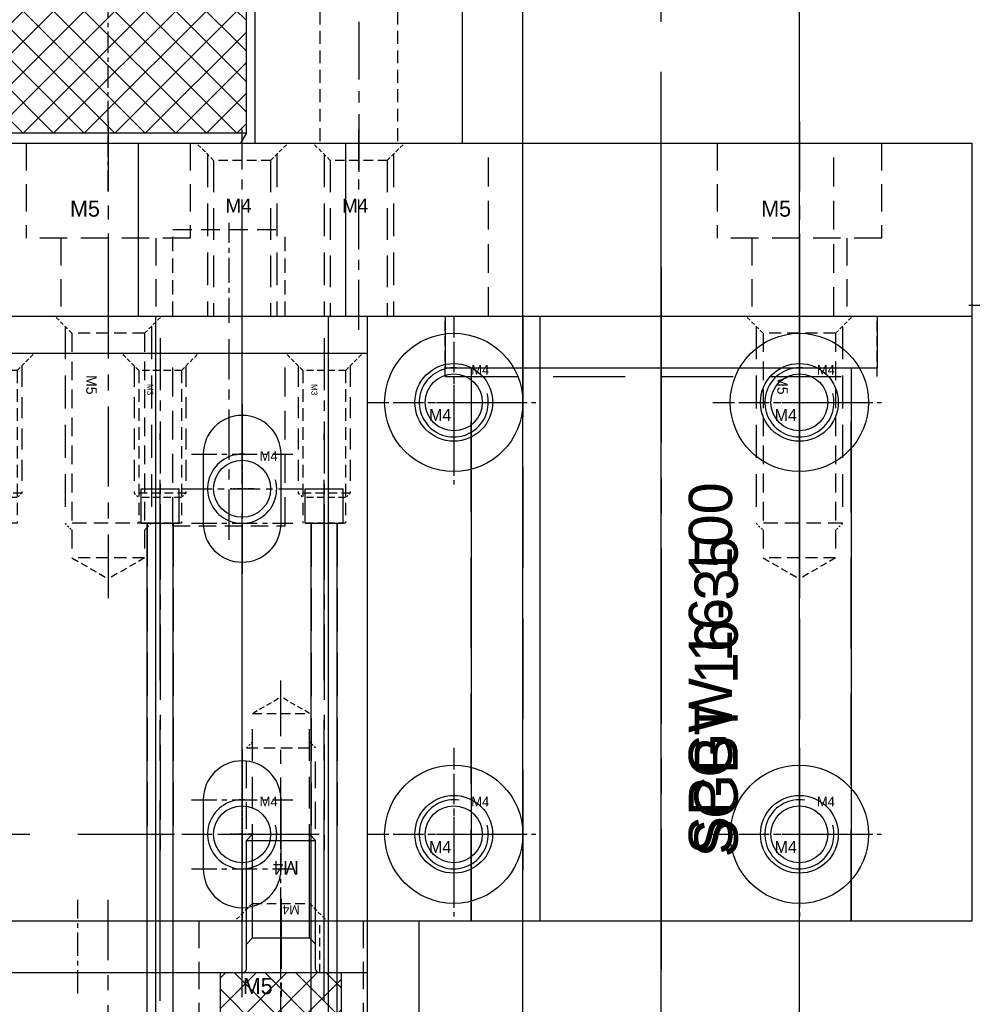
# Model space of a CAD drawing. Header units: millimetres. Extents: x -1657 to 8845, y -11980 to 3013.
# Tile 19 of 256: x 283 to 338, y -886 to -829. Entities that reach past the tile are written whole.
import ezdxf

# ---------------------------------------------------------------- set-up
doc = ezdxf.new("R2010")
doc.units = ezdxf.units.MM
doc.linetypes.add('CENTER', pattern=[2, 1.25, -0.25, 0.25, -0.25])
doc.linetypes.add('DASHED', pattern=[0.75, 0.5, -0.25])
for name, color, linetype in [('图层20', 232, 'Continuous'), ('图层21', 122, 'Continuous'), ('图层22', 204, 'Continuous'), ('图层23', 241, 'Continuous'), ('图层24', 21, 'Continuous'), ('图层25', 81, 'Continuous'), ('图层30', 170, 'Continuous'), ('图层31', 70, 'Continuous'), ('图层32', 127, 'Continuous'), ('图层34', 132, 'Continuous'), ('图层35', 64, 'Continuous'), ('夹持气缸', 252, 'Continuous'), ('导柱', 252, 'Continuous')]:
    doc.layers.add(name, color=color, linetype=linetype)

# ---------------------------------------------------------------- blocks, each defined once
blk = doc.blocks.new('10EA9')
at = {"layer": '导柱', "ltscale": 4}
for p, q in [((0, 0), (93.5, 0)), ((0, -16), (93.5, -16))]:
    blk.add_line(p, q, dxfattribs=at)
at = {"layer": '导柱', "color": 1, "linetype": 'CENTER', "ltscale": 25.52}
blk.add_line((-23.8, -8), (103.8, -8), dxfattribs=at)
at = {"layer": '导柱', "ltscale": 4, "insert": (13.822, -9.602), "char_height": 2.5, "width": 32.92846, "attachment_point": 1}
blk.add_mtext('SPGW 16-100', dxfattribs=at)
blk = doc.blocks.new('10EE3')
at = {"layer": '导柱', "ltscale": 5.75}
for p, q in [((0, 0), (-3, 0)), ((-3, 0), (-3, -25)), ((0, 0), (0, -25)), ((-3, -1.5), (-35, -1.5)), ((-35, -1.5), (-35, -23.5)), ((-3, -23.5), (-35, -23.5)), ((0, -25), (-3, -25))]:
    blk.add_line(p, q, dxfattribs=at)
at = {"layer": '导柱', "color": 4, "linetype": 'DASHED', "ltscale": 11.666667}
for p, q in [((0, -4.5), (-35, -4.5)), ((0, -20.5), (-35, -20.5))]:
    blk.add_line(p, q, dxfattribs=at)
at = {"layer": '导柱', "color": 1, "linetype": 'CENTER', "ltscale": 8.12}
blk.add_line((2.8, -12.5), (-37.8, -12.5), dxfattribs=at)
at = {"layer": '导柱', "ltscale": 5.75, "insert": (-31.34, -14.431), "char_height": 2.5, "width": 25.99479, "attachment_point": 1}
blk.add_mtext('SGBT 16-35', dxfattribs=at)
blk = doc.blocks.new('1103F')
at = {"layer": '图层21', "color": 1, "linetype": 'CENTER', "ltscale": 2.408031}
blk.add_line((-1.237, 1.867), (-1.237, -10.173), dxfattribs=at)
at = {"layer": '图层21', "color": 4, "linetype": 'DASHED', "ltscale": 0.471405}
for p, q in [((-2.475, 0), (-3.475, 1)), ((0, 0), (1, 1))]:
    blk.add_line(p, q, dxfattribs=at)
at = {"layer": '图层21', "color": 4, "linetype": 'DASHED', "ltscale": 2.420833}
for p, q in [((-2.737, 0.262), (-2.737, -7.1)), ((0.262, 0.262), (0.262, -7.1))]:
    blk.add_line(p, q, dxfattribs=at)
at = {"layer": '图层21', "color": 4, "linetype": 'DASHED', "ltscale": 0.825}
for p, q in [((0, 0), (-2.475, 0)), ((0, -7.362), (-2.475, -7.362)), ((0, -8.85), (-2.475, -8.85))]:
    blk.add_line(p, q, dxfattribs=at)
at = {"layer": '图层21', "color": 4, "linetype": 'DASHED', "ltscale": 1.458333}
for p, q in [((-2.475, 0), (-2.475, -8.85)), ((0, 0), (0, -8.85))]:
    blk.add_line(p, q, dxfattribs=at)
at = {"layer": '图层21', "color": 4, "linetype": 'DASHED'}
blk.add_line((0.262, -7.1), (-2.737, -7.1), dxfattribs=at)
at = {"layer": '图层21', "color": 4, "linetype": 'DASHED', "ltscale": 0.123744}
for p, q in [((-2.737, -7.1), (-2.475, -7.362)), ((0.262, -7.1), (0, -7.362))]:
    blk.add_line(p, q, dxfattribs=at)
at = {"layer": '图层21', "linetype": 'DASHED'}
blk.add_text('M3', height=0.3465, rotation=270, dxfattribs=at).set_placement((-1.982, -0.789))
blk = doc.blocks.new('4A')
at = {"color": 1, "linetype": 'CENTER'}
for p, q in [((0, 5), (0, -5)), ((-5, 0), (5, 0))]:
    blk.add_line(p, q, dxfattribs=at)
for radius in [4, 2.25]:
    blk.add_circle((0, 0), radius)
blk.add_text('M4', height=0.6969).set_placement((-1.438, -1.078))
blk = doc.blocks.new('4C')
at = {"color": 1, "linetype": 'CENTER', "ltscale": 1.3982}
for p, q in [((0, 3.496), (0, -3.496)), ((-3.496, 0), (3.496, 0))]:
    blk.add_line(p, q, dxfattribs=at)
blk.add_circle((0, 0), 1.65)
at = {"color": 2, "linetype": 'Continuous'}
blk.add_arc((0, 0), 2, 80.7475, 15.0508, dxfattribs=at)
blk.add_text('M4', height=0.5584).set_placement((1.013, 1.613))
blk = doc.blocks.new('4K1')
for p, q in [((-3.7, 3.5), (-4, 3.327)), ((-3.7, 3.5), (-3.7, -3.5)), ((-3.7, 3.5), (0, 3.5)), ((0, 3.5), (0, -3.5)), ((-4, 3.327), (-4, -3.327)), ((0.2, 2), (7.65, 2)), ((7.65, 2), (8, 1.65)), ((7.65, 2), (7.65, -2)), ((8, 1.65), (8, -1.65)), ((8, -1.65), (7.65, -2)), ((0.2, -2), (7.65, -2)), ((-3.7, -3.5), (-4, -3.327)), ((-3.7, -3.5), (0, -3.5))]:
    blk.add_line(p, q)
at = {"color": 0}
for p, q in [((-3.7, 0.771), (-0.971, 3.5)), ((-3.7, 2.539), (-2.739, 3.5)), ((0, 1.421), (-2.079, 3.5)), ((0, 3.189), (-0.311, 3.5)), ((0, -0.347), (-3.7, 3.353)), ((-3.7, -0.997), (0, 2.703)), ((0, -2.115), (-3.7, 1.585)), ((-3.7, -2.764), (0, 0.936)), ((-0.382, -3.5), (-3.7, -0.182)), ((-2.668, -3.5), (0, -0.832)), ((-2.15, -3.5), (-3.7, -1.95)), ((-0.9, -3.5), (0, -2.6))]:
    blk.add_line(p, q, dxfattribs=at)
at = {"color": 2, "linetype": 'Continuous'}
for p, q in [((2, 1.65), (1.65, 2)), ((2, 1.65), (2, -1.65)), ((2, 1.65), (8, 1.65)), ((2, -1.65), (1.65, -2)), ((2, -1.65), (8, -1.65))]:
    blk.add_line(p, q, dxfattribs=at)
at = {"color": 1, "linetype": 'CENTER'}
blk.add_line((-6.337, 0), (10.549, 0), dxfattribs=at)
for centre, start, end in [((0.2, 2.2), 180, 270), ((0.2, -2.2), 90, 180)]:
    blk.add_arc(centre, 0.2, start, end)
blk.add_text('M4', height=0.5374, rotation=90).set_placement((3.898, -1.086))
blk = doc.blocks.new('4F')
at = {"color": 4, "linetype": 'DASHED', "ltscale": 0.471405}
for p, q in [((1, 1.65), (0, 2.65)), ((1, -1.65), (0, -2.65))]:
    blk.add_line(p, q, dxfattribs=at)
at = {"color": 4, "linetype": 'DASHED', "ltscale": 3.116667}
for p, q in [((0.65, 2), (10, 2)), ((0.65, -2), (10, -2))]:
    blk.add_line(p, q, dxfattribs=at)
at = {"color": 4, "linetype": 'DASHED', "ltscale": 0.164992}
for p, q in [((10, 2), (10.35, 1.65)), ((10, -2), (10.35, -1.65))]:
    blk.add_line(p, q, dxfattribs=at)
at = {"color": 4, "linetype": 'DASHED', "ltscale": 1.333333}
blk.add_line((10, 2), (10, -2), dxfattribs=at)
at = {"color": 4, "linetype": 'DASHED', "ltscale": 1.1}
for p, q in [((1, 1.65), (1, -1.65)), ((12, 1.65), (12, -1.65))]:
    blk.add_line(p, q, dxfattribs=at)
at = {"color": 4, "linetype": 'DASHED', "ltscale": 3.666667}
for p, q in [((1, 1.65), (12, 1.65)), ((1, -1.65), (12, -1.65))]:
    blk.add_line(p, q, dxfattribs=at)
at = {"color": 4, "linetype": 'DASHED', "ltscale": 0.635085}
for p in [(12, 1.65), (12, -1.65)]:
    blk.add_line(p, (12.953, 0), dxfattribs=at)
at = {"color": 1, "linetype": 'CENTER', "ltscale": 3.210708}
blk.add_line((-2.156, 0), (13.898, 0), dxfattribs=at)
blk.add_text('M4', height=0.8081, rotation=90).set_placement((3.463, -1.03))
blk = doc.blocks.new('11268')
at = {"layer": '图层25', "color": 1, "linetype": 'CENTER', "ltscale": 3.238837}
blk.add_line((2.75, 6.762), (2.75, -11.107), dxfattribs=at)
at = {"layer": '图层25', "color": 4, "linetype": 'DASHED', "ltscale": 3.166667}
for p, q in [((-2, 5.5), (-2, 0)), ((7.5, 5.5), (7.5, 0)), ((7.5, 0), (-2, 0)), ((0, 0), (0, -9.5)), ((5.5, 0), (5.5, -9.5))]:
    blk.add_line(p, q, dxfattribs=at)
at = {"layer": '图层25', "ltscale": 3}
blk.add_text('M5', height=0.93, dxfattribs=at).set_placement((0.539, 1.25))
blk = doc.blocks.new('5F')
at = {"color": 4, "linetype": 'DASHED', "ltscale": 0.471405}
for p, q in [((1, 2.1), (0, 3.1)), ((1, -2.1), (0, -3.1))]:
    blk.add_line(p, q, dxfattribs=at)
at = {"color": 4, "linetype": 'DASHED', "ltscale": 3.8}
for p, q in [((0.6, 2.5), (12, 2.5)), ((0.6, -2.5), (12, -2.5))]:
    blk.add_line(p, q, dxfattribs=at)
at = {"color": 4, "linetype": 'DASHED', "ltscale": 0.188562}
for p, q in [((12, 2.5), (12.4, 2.1)), ((12, -2.5), (12.4, -2.1))]:
    blk.add_line(p, q, dxfattribs=at)
at = {"color": 4, "linetype": 'DASHED', "ltscale": 1.666667}
blk.add_line((12, 2.5), (12, -2.5), dxfattribs=at)
at = {"color": 4, "linetype": 'DASHED', "ltscale": 1.4}
for p, q in [((1, 2.1), (1, -2.1)), ((14, 2.1), (14, -2.1))]:
    blk.add_line(p, q, dxfattribs=at)
at = {"color": 4, "linetype": 'DASHED', "ltscale": 2.166667}
for p, q in [((1, 2.1), (14, 2.1)), ((1, -2.1), (14, -2.1))]:
    blk.add_line(p, q, dxfattribs=at)
at = {"color": 4, "linetype": 'DASHED', "ltscale": 0.80829}
for p in [(14, 2.1), (14, -2.1)]:
    blk.add_line(p, (15.212, 0), dxfattribs=at)
at = {"color": 1, "linetype": 'CENTER', "ltscale": 3.699214}
blk.add_line((-2.156, 0), (16.34, 0), dxfattribs=at)
blk.add_text('M5', height=0.6063).set_placement((3.422, -1.275))
blk = doc.blocks.new('1163C')
at = {"layer": '图层30', "color": 1, "linetype": 'CENTER', "ltscale": 2.32}
blk.add_line((-1.65, -9.8), (-1.65, 1.8), dxfattribs=at)
at = {"layer": '图层30', "color": 4, "linetype": 'DASHED', "ltscale": 0.471405}
for p, q in [((-3.3, 0), (-4.3, 1)), ((0, 0), (1, 1))]:
    blk.add_line(p, q, dxfattribs=at)
at = {"layer": '图层30', "color": 4, "linetype": 'DASHED', "ltscale": 3.783333}
for p, q in [((-3.65, 0.35), (-3.65, -9)), ((0.35, 0.35), (0.35, -9))]:
    blk.add_line(p, q, dxfattribs=at)
at = {"layer": '图层30', "color": 4, "linetype": 'DASHED', "ltscale": 1.1}
blk.add_line((0, 0), (-3.3, 0), dxfattribs=at)
at = {"layer": '图层30', "color": 4, "linetype": 'DASHED', "ltscale": 3.666667}
for p, q in [((-3.3, 0), (-3.3, -9)), ((0, 0), (0, -9))]:
    blk.add_line(p, q, dxfattribs=at)
at = {"layer": '图层30'}
blk.add_text('M4', height=0.8143, dxfattribs=at).set_placement((-2.614, -3.017))
blk = doc.blocks.new('11650')
at = {"layer": '图层30', "color": 1, "linetype": 'CENTER', "ltscale": 3.238837}
blk.add_line((-2.75, 6.762), (-2.75, -6.107), dxfattribs=at)
at = {"layer": '图层30', "color": 4, "linetype": 'DASHED', "ltscale": 3.166667}
for p, q in [((-7.5, 5.5), (-7.5, 0)), ((2, 5.5), (2, 0)), ((2, 0), (-7.5, 0)), ((-5.5, 0), (-5.5, -4.5)), ((0, 0), (0, -4.5))]:
    blk.add_line(p, q, dxfattribs=at)
at = {"layer": '图层30', "ltscale": 3}
blk.add_text('M5', height=0.93, dxfattribs=at).set_placement((-4.961, 1.25))
blk = doc.blocks.new('10k1')
for p, q in [((-9.4, 8), (-10, 7.654)), ((-9.4, 8), (-9.4, -8)), ((-9.4, 8), (0, 8)), ((0, 8), (0, -8)), ((-10, 7.654), (-10, -7.654)), ((0.4, 5), (19.25, 5)), ((19.25, 5), (20, 4.25)), ((19.25, 5), (19.25, -5)), ((20, 4.25), (20, -4.25)), ((20, -4.25), (19.25, -5)), ((0.4, -5), (19.25, -5)), ((-9.4, -8), (-10, -7.654)), ((-9.4, -8), (0, -8))]:
    blk.add_line(p, q)
at = {"color": 0}
for p, q in [((-9.4, -0.356), (-1.044, 8)), ((-9.4, 1.412), (-2.812, 8)), ((-9.4, 3.18), (-4.58, 8)), ((-9.4, 4.948), (-6.348, 8)), ((-9.4, 6.715), (-8.115, 8)), ((0, -0.955), (-8.955, 8)), ((0, 0.813), (-7.187, 8)), ((0, 2.58), (-5.42, 8)), ((0, 4.348), (-3.652, 8)), ((0, 6.116), (-1.884, 8)), ((0, 7.884), (-0.116, 8)), ((-9.4, -2.123), (0, 7.277)), ((0, -2.723), (-9.4, 6.677)), ((-9.4, -3.891), (0, 5.509)), ((0, -4.491), (-9.4, 4.909)), ((-9.4, -5.659), (0, 3.741)), ((0, -6.258), (-9.4, 3.142)), ((-9.4, -7.427), (0, 1.973)), ((-0.026, -8), (-9.4, 1.374)), ((-8.206, -8), (0, 0.206)), ((-1.794, -8), (-9.4, -0.394)), ((-6.438, -8), (0, -1.562)), ((-3.562, -8), (-9.4, -2.162)), ((-4.67, -8), (0, -3.33)), ((-5.329, -8), (-9.4, -3.929)), ((-2.902, -8), (0, -5.098)), ((-7.097, -8), (-9.4, -5.697)), ((-1.134, -8), (0, -6.866)), ((-8.865, -8), (-9.4, -7.465))]:
    blk.add_line(p, q, dxfattribs=at)
at = {"color": 2, "linetype": 'Continuous'}
for p, q in [((4, 4.25), (3.25, 5)), ((4, 4.25), (4, -4.25)), ((4, 4.25), (20, 4.25)), ((4, -4.25), (3.25, -5)), ((4, -4.25), (20, -4.25))]:
    blk.add_line(p, q, dxfattribs=at)
at = {"color": 1, "linetype": 'CENTER'}
blk.add_line((-12.789, 0), (22.985, 0), dxfattribs=at)
for centre, start, end in [((0.4, 5.4), 180, 270), ((0.4, -5.4), 90, 180)]:
    blk.add_arc(centre, 0.4, start, end)
blk.add_text('M10', height=0.7899, rotation=90).set_placement((9.538, -2.441))
blk = doc.blocks.new('126CD')
at = {"layer": '图层35', "color": 1, "linetype": 'CENTER', "ltscale": 2.671598}
blk.add_line((0, 0), (0, -19.858), dxfattribs=at)
at = {"layer": '图层35', "color": 4, "linetype": 'DASHED', "ltscale": 1.5}
for p, q in [((-4, -2.215), (-4, -6.715)), ((4, -2.215), (4, -6.715)), ((-2.25, -6.715), (-2.25, -17.715)), ((2.25, -6.715), (2.25, -17.715))]:
    blk.add_line(p, q, dxfattribs=at)
at = {"layer": '图层35', "color": 4, "linetype": 'DASHED', "ltscale": 2.666667}
blk.add_line((4, -6.715), (-4, -6.715), dxfattribs=at)
at = {"layer": '图层35'}
blk.add_text('M4', height=0.743, dxfattribs=at).set_placement((-2.897, -5.607))
blk = doc.blocks.new('143CC')
at = {"layer": '夹持气缸', "ltscale": 0.5}
for p, q in [((-3.8, 1.064), (-3.8, -30.7)), ((6.1, -0.85), (6.1, -8.35)), ((2.35, -4.6), (9.85, -4.6)), ((11.456, -14.5), (-20, -14.5)), ((-13.7, -20.65), (-13.7, -28.15)), ((-17.45, -24.4), (-9.95, -24.4))]:
    blk.add_line(p, q, dxfattribs=at)
at = {"layer": '夹持气缸'}
for p, q in [((-18.3, -1.5), (-16.8, 0)), ((-16.8, 0), (-7.6, 0)), ((0, 0), (9.2, 0)), ((10.7, -1.5), (9.2, 0)), ((-7.4, -0.2), (-7.4, -1.8)), ((-0.2, -0.2), (-0.2, -2.8)), ((-18.3, -1.5), (-18.3, -10.7)), ((10.7, -1.5), (10.7, -27.5)), ((-8.8, -2.2), (-8.8, -2.8)), ((-8.6, -2), (-7.6, -2)), ((-8.6, -3), (-0.4, -3)), ((-16.1, -9.5), (-15.5, -9.5)), ((-16.3, -9.7), (-16.3, -10.7)), ((-15.3, -9.7), (-15.3, -17.9)), ((-18.1, -10.9), (-16.5, -10.9)), ((-11.286, -12.337), (-11.952, -12.145)), ((-6.26, -12.783), (-6.26, -16.217)), ((-1.34, -12.783), (-1.34, -16.217)), ((-11.286, -16.663), (-11.952, -16.855)), ((-18.1, -18.1), (-15.5, -18.1)), ((-18.3, -18.3), (-18.3, -27.5)), ((-7.4, -28.8), (-7.4, -26.2)), ((1, -26), (-7.2, -26)), ((1.2, -26.8), (1.2, -26.2)), ((-0.2, -28.8), (-0.2, -27.2)), ((1, -27), (0, -27)), ((-18.3, -27.5), (-16.8, -29)), ((9.2, -29), (10.7, -27.5)), ((-16.8, -29), (-7.6, -29)), ((0, -29), (9.2, -29))]:
    blk.add_line(p, q, dxfattribs=at)
for centre, radius in [((6.1, -4.6), 3.25), ((6.1, -4.6), 2.1), ((-3.8, -14.5), 9.3), ((-3.8, -14.5), 9), ((-3.8, -14.5), 6), ((-11.07, -11.361), 0.5), ((-3.8, -14.5), 3), ((-3.8, -14.5), 1.25), ((-11.07, -17.639), 0.5), ((-13.7, -24.4), 3.25), ((-13.7, -24.4), 2.1)]:
    blk.add_circle(centre, radius, dxfattribs=at)
for centre, radius, start, end in [((-7.6, -0.2), 0.2, 0, 90), ((0, -0.2), 0.2, 90, 180), ((-8.6, -2.2), 0.2, 90, 180), ((-7.6, -1.8), 0.2, 270, 0), ((6.1, -4.6), 2.5, 180, 90), ((-8.6, -2.8), 0.2, 180, 270), ((-0.4, -2.8), 0.2, 270, 0), ((-3.8, -14.5), 7.919, 215.4012, 144.5988), ((-16.1, -9.7), 0.2, 90, 180), ((-15.5, -9.7), 0.2, 0, 90), ((-9.643, -10.347), 0.75, 144.5988, 215.3947), ((-18.1, -10.7), 0.2, 180, 270), ((-16.5, -10.7), 0.2, 270, 0), ((-11.07, -11.361), 1, 250.2648, 35.3947), ((-11.813, -11.664), 0.5, 160.5126, 253.8849), ((-3.8, -14.5), 2.5, 10.2631, 169.7369), ((-3.8, -14.5), 1.55, 90, 0), ((-3.8, -14.5), 2.5, 190.2631, 349.7369), ((-11.813, -17.336), 0.5, 106.1151, 199.4874), ((-11.07, -17.639), 1, 324.6053, 109.7352), ((-18.1, -18.3), 0.2, 90, 180), ((-15.5, -17.9), 0.2, 270, 0), ((-9.643, -18.653), 0.75, 144.6053, 215.4012), ((-13.7, -24.4), 2.5, 180, 90), ((-7.2, -26.2), 0.2, 90, 180), ((1, -26.2), 0.2, 0, 90), ((0, -27.2), 0.2, 90, 180), ((1, -26.8), 0.2, 270, 0), ((-7.6, -28.8), 0.2, 270, 0), ((0, -28.8), 0.2, 180, 270)]:
    blk.add_arc(centre, radius, start, end, dxfattribs=at)

msp = doc.modelspace()

# ---------------------------------------------------------------- linework, layer by layer
at = {"layer": '图层20', "color": 1, "linetype": 'CENTER', "ltscale": 8.12}
msp.add_line((319.9598, -884.1822), (319.9598, -843.5822), dxfattribs=at)
at = {"layer": '图层20', "ltscale": 6.25}
for p, q in [((237.9598, -846.3822), (337.9598, -846.3822)), ((337.9598, -881.3822), (337.9598, -846.3822)), ((237.9598, -881.3822), (337.9598, -881.3822))]:
    msp.add_line(p, q, dxfattribs=at)
at = {"layer": '图层20', "ltscale": 0.75}
for p, q in [((302.9573, -881.3822), (302.9573, -846.3822)), ((312.9573, -881.3822), (312.9573, -846.3822))]:
    msp.add_line(p, q, dxfattribs=at)
at = {"layer": '图层20', "color": 4, "linetype": 'DASHED', "ltscale": 1.166667}
for p, q in [((307.4598, -849.8822), (307.4598, -846.3822)), ((332.4598, -849.8822), (332.4598, -846.3822))]:
    msp.add_line(p, q, dxfattribs=at)
at = {"layer": '图层20', "color": 4, "linetype": 'DASHED', "ltscale": 8.333333}
msp.add_line((307.4598, -849.8822), (332.4598, -849.8822), dxfattribs=at)
at = {"layer": '图层20', "color": 4, "linetype": 'DASHED', "ltscale": 10.5}
for p, q in [((308.9598, -881.3822), (308.9598, -849.8822)), ((330.9598, -881.3822), (330.9598, -849.8822))]:
    msp.add_line(p, q, dxfattribs=at)
at = {"layer": '图层21', "color": 1, "linetype": 'CENTER', "ltscale": 2.32}
msp.add_line((294.9573, -859.3322), (294.9573, -847.7322), dxfattribs=at)
at = {"layer": '图层21', "ltscale": 0.75}
for p in [(269.4573, -848.5322), (302.9573, -896.5322)]:
    msp.add_line(p, (302.9573, -848.5322), dxfattribs=at)
at = {"layer": '图层21', "color": 4, "linetype": 'DASHED', "ltscale": 3.333333}
for p, q in [((291.7073, -858.5322), (291.7073, -848.5322)), ((298.2073, -858.5322), (298.2073, -848.5322))]:
    msp.add_line(p, q, dxfattribs=at)
at = {"layer": '图层21', "color": 1, "linetype": 'CENTER', "ltscale": 3.48}
for p, q in [((290.9598, -857.2822), (290.9598, -877.5822)), ((300.4598, -857.2822), (300.4598, -877.5822))]:
    msp.add_line(p, q, dxfattribs=at)
at = {"layer": '图层21', "color": 4, "linetype": 'DASHED', "ltscale": 5}
for p, q in [((290.2098, -858.3822), (290.2098, -876.3822)), ((291.7098, -858.3822), (291.7098, -876.3822)), ((299.7098, -858.3822), (299.7098, -876.3822)), ((301.2098, -858.3822), (301.2098, -876.3822))]:
    msp.add_line(p, q, dxfattribs=at)
at = {"layer": '图层21', "color": 4, "linetype": 'DASHED', "ltscale": 2}
msp.add_line((291.7073, -858.5322), (298.2073, -858.5322), dxfattribs=at)
at = {"layer": '图层21', "color": 4, "linetype": 'DASHED', "ltscale": 11.166667}
msp.add_line((269.4573, -876.3822), (302.9573, -876.3822), dxfattribs=at)
at = {"layer": '图层22', "color": 1, "linetype": 'CENTER', "ltscale": 9.28}
for p, q in [((290.9598, -904.5822), (290.9598, -853.1822)), ((300.4598, -904.5822), (300.4598, -853.1822))]:
    msp.add_line(p, q, dxfattribs=at)
at = {"layer": '图层22', "ltscale": 0.75}
for p, q in [((289.8598, -856.3822), (292.0598, -856.3822)), ((289.8598, -858.3822), (289.8598, -856.3822)), ((292.0598, -858.3822), (292.0598, -856.3822)), ((299.3598, -856.3822), (301.5598, -856.3822)), ((299.3598, -858.3822), (299.3598, -856.3822)), ((301.5598, -858.3822), (301.5598, -856.3822)), ((289.8598, -858.3822), (292.0598, -858.3822)), ((290.2098, -899.8822), (290.2098, -858.3822)), ((291.7098, -899.8822), (291.7098, -858.3822)), ((299.3598, -858.3822), (301.5598, -858.3822)), ((299.7098, -899.8822), (299.7098, -858.3822)), ((301.2098, -899.8822), (301.2098, -858.3822))]:
    msp.add_line(p, q, dxfattribs=at)
at = {"layer": '图层23', "ltscale": 0.55}
for p, q in [((259.4573, -846.3822), (312.9573, -846.3822)), ((312.9573, -881.3822), (312.9573, -846.3822)), ((281.4573, -881.3822), (312.9573, -881.3822))]:
    msp.add_line(p, q, dxfattribs=at)
at = {"layer": '图层24', "color": 1, "linetype": 'CENTER', "ltscale": 1.086384}
msp.add_line((286.2073, -885.5981), (286.2073, -880.1662), dxfattribs=at)
at = {"layer": '图层24', "ltscale": 1.125}
for p, q in [((269.4573, -881.3822), (302.9573, -881.3822)), ((302.9573, -884.3822), (302.9573, -881.3822)), ((269.4573, -884.3822), (302.9573, -884.3822))]:
    msp.add_line(p, q, dxfattribs=at)
at = {"layer": '图层24', "color": 4, "linetype": 'DASHED'}
for p, q in [((295.7073, -884.3822), (295.7073, -881.3822)), ((300.2073, -884.3822), (300.2073, -881.3822))]:
    msp.add_line(p, q, dxfattribs=at)
at = {"layer": '图层24', "color": 1, "linetype": 'CENTER', "ltscale": 0.696}
msp.add_line((297.9573, -884.6222), (297.9573, -881.1422), dxfattribs=at)
at = {"layer": '图层25', "color": 1, "linetype": 'CENTER', "ltscale": 3.48}
msp.add_line((287.9598, -897.5822), (287.9598, -880.1822), dxfattribs=at)
at = {"layer": '图层25', "ltscale": 1.5}
for p in [(269.9598, -881.3822), (305.9598, -896.3822)]:
    msp.add_line(p, (305.9598, -881.3822), dxfattribs=at)
at = {"layer": '图层30', "color": 1, "linetype": 'CENTER', "ltscale": 2.32}
msp.add_line((319.9598, -847.1822), (319.9598, -835.5822), dxfattribs=at)
at = {"layer": '图层30'}
for p, q in [((237.9598, -836.3822), (337.9598, -836.3822)), ((301.7098, -846.3822), (301.7098, -836.3822)), ((337.9598, -846.3822), (337.9598, -836.3822)), ((237.9598, -846.3822), (337.9598, -846.3822))]:
    msp.add_line(p, q, dxfattribs=at)
at = {"layer": '图层30', "ltscale": 1.625}
msp.add_line((289.7098, -846.3822), (289.7098, -836.3822), dxfattribs=at)
at = {"layer": '图层30', "color": 4, "linetype": 'DASHED', "ltscale": 3.333333}
for p, q in [((309.9598, -846.3822), (309.9598, -836.3822)), ((329.9598, -846.3822), (329.9598, -836.3822))]:
    msp.add_line(p, q, dxfattribs=at)
at = {"layer": '图层30', "color": 1, "linetype": 'CENTER', "ltscale": 1.16}
msp.add_line((294.9573, -846.7822), (294.9573, -840.9822), dxfattribs=at)
at = {"layer": '图层30', "color": 4, "linetype": 'DASHED', "ltscale": 1.666667}
for p, q in [((291.7073, -846.3822), (291.7073, -841.3822)), ((298.2073, -846.3822), (298.2073, -841.3822))]:
    msp.add_line(p, q, dxfattribs=at)
at = {"layer": '图层30', "color": 4, "linetype": 'DASHED', "ltscale": 2.166667}
msp.add_line((291.7073, -841.3822), (298.2073, -841.3822), dxfattribs=at)
at = {"layer": '图层31', "color": 1, "linetype": 'CENTER', "ltscale": 8.12}
msp.add_line((295.7098, -884.1822), (295.7098, -843.5822), dxfattribs=at)
at = {"layer": '图层31', "ltscale": 1.625}
for p, q in [((237.9598, -846.3822), (337.9598, -846.3822)), ((290.7098, -881.3822), (290.7098, -846.3822)), ((300.7098, -881.3822), (300.7098, -846.3822)), ((337.9598, -881.3822), (337.9598, -846.3822)), ((237.9598, -881.3822), (337.9598, -881.3822))]:
    msp.add_line(p, q, dxfattribs=at)
at = {"layer": '图层31', "color": 4, "linetype": 'DASHED', "ltscale": 11.666667}
msp.add_line((312.9573, -881.3822), (312.9573, -846.3822), dxfattribs=at)
at = {"layer": '图层32', "color": 1, "linetype": 'CENTER', "ltscale": 14.848}
msp.add_line((295.7098, -915.5022), (295.7098, -841.2622), dxfattribs=at)
at = {"layer": '图层32', "ltscale": 1.625}
for p, q in [((290.7098, -910.3822), (290.7098, -846.3822)), ((290.7098, -846.3822), (300.7098, -846.3822)), ((300.7098, -910.3822), (300.7098, -846.3822))]:
    msp.add_line(p, q, dxfattribs=at)
at = {"layer": '图层32', "color": 1, "linetype": 'CENTER', "ltscale": 1.97}
for p, q in [((295.7098, -851.4572), (295.7098, -861.3072)), ((295.7098, -871.4572), (295.7098, -881.3072))]:
    msp.add_line(p, q, dxfattribs=at)
at = {"layer": '图层32', "color": 1, "linetype": 'CENTER', "ltscale": 1.17}
for p, q in [((292.7848, -854.3822), (298.6348, -854.3822)), ((292.7848, -858.3822), (298.6348, -858.3822)), ((292.7848, -874.3822), (298.6348, -874.3822)), ((292.7848, -878.3822), (298.6348, -878.3822))]:
    msp.add_line(p, q, dxfattribs=at)
at = {"layer": '图层32', "color": 1, "linetype": 'CENTER', "ltscale": 0.27}
for p, q in [((296.3848, -856.3822), (295.0348, -856.3822)), ((296.3848, -876.3822), (295.0348, -876.3822))]:
    msp.add_line(p, q, dxfattribs=at)
at = {"layer": '图层32', "color": 4, "linetype": 'DASHED', "ltscale": 3.333333}
msp.add_line((290.7098, -881.3822), (300.7098, -881.3822), dxfattribs=at)
at = {"layer": '图层32', "ltscale": 1.625}
for points in [[(297.9598, -858.3822), (297.9598, -854.3822, 1), (293.4598, -854.3822), (293.4598, -858.3822, 1), (297.9598, -858.3822, 1)], [(297.9598, -878.3822), (297.9598, -874.3822, 1), (293.4598, -874.3822), (293.4598, -878.3822, 1), (297.9598, -878.3822, 1)]]:
    msp.add_lwpolyline(points, format="xyb", dxfattribs=at)
at = {"layer": '图层34', "color": 1, "linetype": 'CENTER', "ltscale": 28.536}
msp.add_line((319.9598, -929.2222), (319.9598, -786.5422), dxfattribs=at)
at = {"layer": '图层34', "ltscale": 10}
for p, q in [((311.9598, -919.3822), (311.9598, -796.3822)), ((327.9598, -919.3822), (327.9598, -796.3822))]:
    msp.add_line(p, q, dxfattribs=at)
at = {"layer": '图层35', "ltscale": 4}
for p, q in [((308.4598, -836.3822), (308.4598, -820.8822)), ((296.4598, -836.3822), (296.4598, -825.8822)), ((296.4598, -836.3822), (308.4598, -836.3822))]:
    msp.add_line(p, q, dxfattribs=at)

# ---------------------------------------------------------------- block references
at = {"layer": '图层20', "ltscale": 1.625, "rotation": 270}
for p in [(287.9598, -846.3822), (327.9598, -846.3822)]:
    msp.add_blockref('5F', p, dxfattribs=at)
at = {"layer": '图层20', "ltscale": 0.55}
for p in [(307.9573, -851.3822), (307.9573, -876.3822)]:
    msp.add_blockref('4C', p, dxfattribs=at)
at = {"layer": '图层20', "ltscale": 1.625}
for p in [(327.9598, -851.3822), (327.9598, -876.3822)]:
    msp.add_blockref('4C', p, dxfattribs=at)
at = {"layer": '图层20', "ltscale": 1.125, "rotation": 90}
msp.add_blockref('4F', (297.9573, -881.3822), dxfattribs=at)
at = {"layer": '图层21', "ltscale": 0.75}
for p in [(282.6973, -849.5322), (292.1973, -849.5322), (301.6973, -849.5322)]:
    msp.add_blockref('1103F', p, dxfattribs=at)
at = {"layer": '图层23', "ltscale": 0.55}
for p in [(307.9573, -851.3822), (307.9573, -876.3822)]:
    msp.add_blockref('4A', p, dxfattribs=at)
at = {"layer": '图层24', "ltscale": 1.125, "rotation": 90}
msp.add_blockref('4K1', (297.9573, -884.3822), dxfattribs=at)
at = {"layer": '图层25', "ltscale": 1.5}
msp.add_blockref('11268', (295.2098, -886.8822), dxfattribs=at)
at = {"layer": '图层30', "ltscale": 1.625}
for name, p in [('11650', (290.7098, -841.8822)), ('11650', (330.7098, -841.8822)), ('1163C', (297.3598, -837.3822)), ('1163C', (304.1098, -837.3822))]:
    msp.add_blockref(name, p, dxfattribs=at)
at = {"layer": '图层31', "ltscale": 1.625}
for name, p in [('4A', (327.9598, -851.3822)), ('4C', (295.7098, -856.3822)), ('4A', (327.9598, -876.3822)), ('4C', (295.7098, -876.3822))]:
    msp.add_blockref(name, p, dxfattribs=at)
at = {"layer": '图层35', "ltscale": 4, "rotation": 90}
msp.add_blockref('10k1', (287.9598, -826.3822), dxfattribs=at)
at = {"layer": '图层35', "ltscale": 4}
msp.add_blockref('126CD', (302.4598, -818.6672), dxfattribs=at)
at = {"layer": '夹持气缸', "ltscale": 1.125}
msp.add_blockref('143CC', (357.7598, -831.2822), dxfattribs=at)
at = {"layer": '导柱', "ltscale": 5.75, "rotation": 90}
msp.add_blockref('10EA9', (311.9598, -891.3822), dxfattribs=at)
at = {"layer": '导柱', "ltscale": 6.25, "rotation": 90}
msp.add_blockref('10EE3', (307.4598, -846.3822), dxfattribs=at)

doc.saveas('drawing.dxf')
